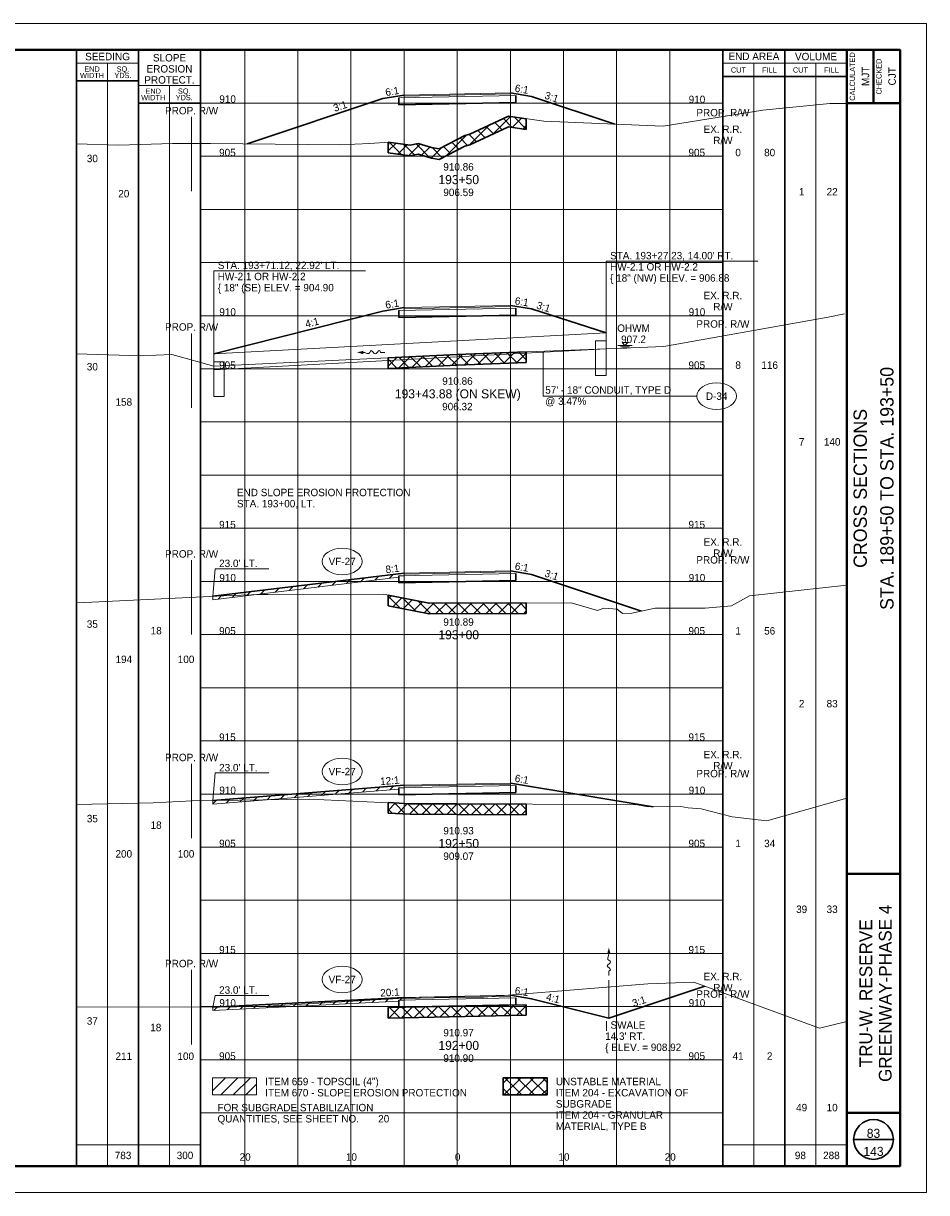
# Paper-space layout 'Layout1' of a CAD drawing. Header units: feet. Extents: x -1084 to 2301, y -843 to 1840.
# Tile 31 of 46: x 75 to 160, y 1032 to 1142. Entities that reach past the tile are written whole.
import ezdxf
from ezdxf.enums import TextEntityAlignment as Align

# ---------------------------------------------------------------- set-up
doc = ezdxf.new("R2010")
doc.units = ezdxf.units.FT
doc.header["$LTSCALE"] = 10
doc.header["$MEASUREMENT"] = 0
for name, pattern in [('cl5', [50, 1.25, -1.25, 45, -1.25, 1.25]), ('DGN Style 2', [42.257429, 25.354457, -16.902971]), ('DGN Style 3', [59.1604, 42.257429, -16.902971]), ('DGN Style 5', [29.5802, 12.677229, -16.902971]), ('esmtrrex', [4.75, 0.8, -0.325, -0.325, 0.8, -0.3, 0.8, -0.3, 0.8, -0.3]), ('rowpr', [5.45, 1, -0.225, -0.225, 4])]:
    doc.linetypes.add(name, pattern=pattern)
for name, color, linetype, lineweight in [('DR_P_Erosion_Control', 7, 'Continuous', 13), ('DR_P_Flow_Arrow', 151, 'Continuous', 13), ('DR_P_Headwall', 120, 'Continuous', 13), ('DR_P_Storm_Sewer', 151, 'Continuous', 13), ('DR_P_Text', 7, 'Continuous', 13), ('DR_X_Storm_Sewer', 151, 'DGN Style 5', 0), ('DR_X_Text', 7, 'Continuous', 0), ('GE_P_CL_5', 7, 'cl5', 13), ('PV_P_Text', 7, 'Continuous', 13), ('RW_P_Fee_RW', 193, 'rowpr', 40), ('RW_X_Esmt_RR', 6, 'esmtrrex', 30), ('SH_Border', 7, 'Continuous', 40), ('SH_Data', 7, 'Continuous', 0), ('SH_Major_Grid_Line', 254, 'Continuous', 13), ('SH_Text', 7, 'Continuous', 13), ('TX_P_5', 7, 'Continuous', 13), ('TX_X_5', 7, 'Continuous', 0), ('XS_P_Finished_Grade', 3, 'Continuous', 30), ('XS_P_Pavt_Surface', 251, 'Continuous', 13), ('XS_P_Subgrade', 4, 'Continuous', 30), ('XS_P_Undercut', 230, 'Continuous', 30), ('XS_X_Ground_Line', 3, 'DGN Style 2', 13)]:
    doc.layers.add(name, color=color, linetype=linetype, lineweight=lineweight)
doc.layers.add('SH_Cut_Line', color=7, linetype='DGN Style 3', lineweight=0, plot=False)
doc.layers.add('XS_P_Pavt_Layers', color=251, linetype='Continuous', lineweight=0, transparency=0.5)
doc.styles.add('Font 70-Title', font='font70.shx', dxfattribs={"height": 0.2})
doc.styles.add('Slanted-Normal LS 0.50', font='font31.shx', dxfattribs={"height": 0.14})
doc.styles.add('Slanted-Sub Title', font='font31.shx', dxfattribs={"height": 0.17})
doc.styles.add('Style-font30', font='font30.shx')
doc.styles.add('Style-font31', font='font31.shx')
doc.styles.add('Style-font70', font='font70.shx')

# ---------------------------------------------------------------- blocks, each defined once
blk = doc.blocks.new('GPKLBL_258')
at = {"layer": 'TX_P_5', "linetype": 'Continuous', "insert": (-0.51, 0.98), "char_height": 0.7, "attachment_point": 1, "rotation": 350.5377, "line_spacing_factor": 0.6, "style": 'Style-font31'}
blk.add_mtext('6:1', dxfattribs=at)
blk = doc.blocks.new('GPKLBL_259')
at = {"layer": 'TX_P_5', "linetype": 'Continuous', "insert": (-0.51, 0.98), "char_height": 0.7, "attachment_point": 1, "rotation": 350.5377, "line_spacing_factor": 0.6, "style": 'Style-font31'}
blk.add_mtext('4:1', dxfattribs=at)
blk = doc.blocks.new('DFL-P_51')
at = {"layer": 'DR_P_Flow_Arrow', "color": 151, "linetype": 'Continuous', "lineweight": 13}
blk.add_open_spline([(-0.08, 0), (-0.081, 0), (-0.082, 0), (-0.083, 0), (-0.094, 0), (-0.105, 0.005), (-0.116, 0.008), (-0.123, 0.01), (-0.131, 0.013), (-0.137, 0.015), (-0.152, 0.02), (-0.165, -0.02), (-0.179, -0.022), (-0.195, -0.023), (-0.212, 0.018), (-0.228, 0.02), (-0.245, 0.021), (-0.266, -0.028), (-0.284, -0.022), (-0.29, -0.02), (-0.287, 0.001), (-0.295, 0.001), (-0.313, 0), (-0.332, 0), (-0.35, 0)], degree=3, knots=[0, 0, 0, 0, 0.009646, 0.009646, 0.009646, 0.112481, 0.112481, 0.112481, 0.179673, 0.179673, 0.179673, 0.350625, 0.350625, 0.350625, 0.544565, 0.544565, 0.544565, 0.756426, 0.756426, 0.756426, 0.832712, 0.832712, 0.832712, 1, 1, 1, 1], dxfattribs=at)
at = {"layer": 'DR_P_Flow_Arrow', "color": 151, "linetype": 'Continuous', "lineweight": 0, "extrusion": (0, 0, -1)}
blk.add_solid([(0.08, 0.022), (0, 0), (0.08, -0.021)], dxfattribs=at)
blk = doc.blocks.new('GPKLBL_260')
at = {"layer": 'TX_P_5', "linetype": 'Continuous', "extrusion": (0, 0, -1), "insert": (-0.45, 0.97), "char_height": 0.7, "attachment_point": 3, "text_direction": (-0.986394, 0.164399, 0), "line_spacing_factor": 0.6, "style": 'Style-font31'}
blk.add_mtext('3:1', dxfattribs=at)
blk = doc.blocks.new('XS POINT_214')
at = {"layer": 'RW_P_Fee_RW', "linetype": 'Continuous', "lineweight": 13}
blk.add_line((0, 3.5), (0, -3.5), dxfattribs=at)
blk = doc.blocks.new('GPKLBL_261')
at = {"layer": 'TX_P_5', "linetype": 'Continuous', "extrusion": (0, 0, -1), "insert": (-0.46, 0.97), "char_height": 0.7, "attachment_point": 3, "text_direction": (-0.986394, 0.164399, 0), "line_spacing_factor": 0.6, "style": 'Style-font31'}
blk.add_mtext('20:1', dxfattribs=at)
blk = doc.blocks.new('XS POINT_215')
at = {"layer": 'RW_X_Esmt_RR', "linetype": 'DGN Style 3', "lineweight": 0}
blk.add_line((0, 3.5), (0, -3.5), dxfattribs=at)
blk = doc.blocks.new('GPKLBL_262')
at = {"layer": 'TX_P_5', "linetype": 'Continuous', "insert": (-0.51, 0.98), "char_height": 0.7, "attachment_point": 1, "rotation": 350.5377, "line_spacing_factor": 0.6, "style": 'Style-font31'}
blk.add_mtext('6:1', dxfattribs=at)
blk = doc.blocks.new('XS POINT_216')
at = {"layer": 'RW_P_Fee_RW', "linetype": 'Continuous', "lineweight": 13}
blk.add_line((0, 3.5), (0, -3.5), dxfattribs=at)
blk = doc.blocks.new('XS POINT_217')
at = {"layer": 'RW_P_Fee_RW', "linetype": 'Continuous', "lineweight": 13}
blk.add_line((0, 3.5), (0, -3.5), dxfattribs=at)
blk = doc.blocks.new('GPKLBL_263')
at = {"layer": 'TX_P_5', "linetype": 'Continuous', "extrusion": (0, 0, -1), "insert": (-0.46, 0.97), "char_height": 0.7, "attachment_point": 3, "text_direction": (-0.986394, 0.164399, 0), "line_spacing_factor": 0.6, "style": 'Style-font31'}
blk.add_mtext('12:1', dxfattribs=at)
blk = doc.blocks.new('XS POINT_218')
at = {"layer": 'RW_X_Esmt_RR', "linetype": 'DGN Style 3', "lineweight": 0}
blk.add_line((0, 3.5), (0, -3.5), dxfattribs=at)
blk = doc.blocks.new('GPKLBL_264')
at = {"layer": 'TX_P_5', "linetype": 'Continuous', "insert": (-0.51, 0.98), "char_height": 0.7, "attachment_point": 1, "rotation": 350.5377, "line_spacing_factor": 0.6, "style": 'Style-font31'}
blk.add_mtext('6:1', dxfattribs=at)
blk = doc.blocks.new('GPKLBL_265')
at = {"layer": 'TX_P_5', "linetype": 'Continuous', "insert": (-0.51, 0.98), "char_height": 0.7, "attachment_point": 1, "rotation": 350.5377, "line_spacing_factor": 0.6, "style": 'Style-font31'}
blk.add_mtext('3:1', dxfattribs=at)
blk = doc.blocks.new('XS POINT_219')
at = {"layer": 'RW_P_Fee_RW', "linetype": 'Continuous', "lineweight": 13}
blk.add_line((0, 3.5), (0, -3.5), dxfattribs=at)
blk = doc.blocks.new('XS POINT_220')
at = {"layer": 'RW_P_Fee_RW', "linetype": 'Continuous', "lineweight": 13}
blk.add_line((0, 3.5), (0, -3.5), dxfattribs=at)
blk = doc.blocks.new('GPKLBL_266')
at = {"layer": 'TX_P_5', "linetype": 'Continuous', "extrusion": (0, 0, -1), "insert": (-0.46, 0.97), "char_height": 0.7, "attachment_point": 3, "text_direction": (-0.986394, 0.164399, 0), "line_spacing_factor": 0.6, "style": 'Style-font31'}
blk.add_mtext('8:1', dxfattribs=at)
blk = doc.blocks.new('GPKLBL_267')
at = {"layer": 'TX_P_5', "linetype": 'Continuous', "insert": (-0.51, 0.98), "char_height": 0.7, "attachment_point": 1, "rotation": 350.5377, "line_spacing_factor": 0.6, "style": 'Style-font31'}
blk.add_mtext('6:1', dxfattribs=at)
blk = doc.blocks.new('GPKLBL_268')
at = {"layer": 'TX_P_5', "linetype": 'Continuous', "extrusion": (0, 0, -1), "insert": (-0.46, 0.97), "char_height": 0.7, "attachment_point": 3, "text_direction": (-0.986394, 0.164399, 0), "line_spacing_factor": 0.6, "style": 'Style-font31'}
blk.add_mtext('6:1', dxfattribs=at)
blk = doc.blocks.new('GPKLBL_269')
at = {"layer": 'TX_P_5', "linetype": 'Continuous', "insert": (-0.51, 0.98), "char_height": 0.7, "attachment_point": 1, "rotation": 350.5377, "line_spacing_factor": 0.6, "style": 'Style-font31'}
blk.add_mtext('3:1', dxfattribs=at)
blk = doc.blocks.new('GPKLBL_270')
at = {"layer": 'TX_P_5', "linetype": 'Continuous', "extrusion": (0, 0, -1), "insert": (-0.46, 0.97), "char_height": 0.7, "attachment_point": 3, "text_direction": (-0.986394, 0.164399, 0), "line_spacing_factor": 0.6, "style": 'Style-font31'}
blk.add_mtext('4:1', dxfattribs=at)
blk = doc.blocks.new('DFL-P_52')
at = {"layer": 'DR_P_Flow_Arrow', "color": 151, "linetype": 'Continuous', "lineweight": 13}
blk.add_open_spline([(-0.08, 0), (-0.081, 0), (-0.082, 0), (-0.083, 0), (-0.094, 0), (-0.105, 0.005), (-0.116, 0.008), (-0.123, 0.01), (-0.131, 0.013), (-0.137, 0.015), (-0.152, 0.02), (-0.165, -0.02), (-0.179, -0.022), (-0.195, -0.023), (-0.211, 0.018), (-0.228, 0.019), (-0.246, 0.021), (-0.266, -0.028), (-0.284, -0.022), (-0.29, -0.02), (-0.287, 0.001), (-0.295, 0.001), (-0.313, 0), (-0.332, 0), (-0.35, 0)], degree=3, knots=[0, 0, 0, 0, 0.009646, 0.009646, 0.009646, 0.112481, 0.112481, 0.112481, 0.179673, 0.179673, 0.179673, 0.350625, 0.350625, 0.350625, 0.544565, 0.544565, 0.544565, 0.756426, 0.756426, 0.756426, 0.832712, 0.832712, 0.832712, 1, 1, 1, 1], dxfattribs=at)
at = {"layer": 'DR_P_Flow_Arrow', "color": 151, "linetype": 'Continuous', "lineweight": 0, "extrusion": (0, 0, -1)}
blk.add_solid([(0.08, 0.021), (0, 0), (0.08, -0.021)], dxfattribs=at)
blk = doc.blocks.new('XS POINT_221')
at = {"layer": 'RW_P_Fee_RW', "linetype": 'Continuous', "lineweight": 13}
blk.add_line((0, 3.5), (0, -3.5), dxfattribs=at)
blk = doc.blocks.new('WSELEV_4')
at = {"layer": 'DR_X_Storm_Sewer', "linetype": 'Continuous'}
for p, q in [((-0.135, 0), (0.135, 0)), ((0, 0), (-0.053, 0.053)), ((-0.053, 0.053), (0.053, 0.053)), ((0, 0), (0.053, 0.053)), ((-0.085, -0.025), (0.085, -0.025)), ((-0.035, -0.05), (0.035, -0.05))]:
    blk.add_line(p, q, dxfattribs=at)
blk = doc.blocks.new('XS POINT_222')
at = {"layer": 'RW_X_Esmt_RR', "linetype": 'DGN Style 3', "lineweight": 0}
blk.add_line((0, 3.5), (0, -3.5), dxfattribs=at)
blk = doc.blocks.new('GPKLBL_271')
at = {"layer": 'TX_P_5', "linetype": 'Continuous', "insert": (-0.51, 0.98), "char_height": 0.7, "attachment_point": 1, "rotation": 350.5377, "line_spacing_factor": 0.6, "style": 'Style-font31'}
blk.add_mtext('6:1', dxfattribs=at)
blk = doc.blocks.new('GPKLBL_272')
at = {"layer": 'TX_P_5', "linetype": 'Continuous', "extrusion": (0, 0, -1), "insert": (-0.46, 0.97), "char_height": 0.7, "attachment_point": 3, "text_direction": (-0.986394, 0.164399, 0), "line_spacing_factor": 0.6, "style": 'Style-font31'}
blk.add_mtext('6:1', dxfattribs=at)
blk = doc.blocks.new('GPKLBL_273')
at = {"layer": 'TX_P_5', "linetype": 'Continuous', "insert": (-0.51, 0.98), "char_height": 0.7, "attachment_point": 1, "rotation": 350.5377, "line_spacing_factor": 0.6, "style": 'Style-font31'}
blk.add_mtext('3:1', dxfattribs=at)
blk = doc.blocks.new('GPKLBL_274')
at = {"layer": 'TX_P_5', "linetype": 'Continuous', "extrusion": (0, 0, -1), "insert": (-0.49, 0.97), "char_height": 0.7, "attachment_point": 3, "text_direction": (-0.986394, 0.164399, 0), "line_spacing_factor": 0.6, "style": 'Style-font31'}
blk.add_mtext('3:1', dxfattribs=at)
blk = doc.blocks.new('XS POINT_223')
at = {"layer": 'RW_P_Fee_RW', "linetype": 'Continuous', "lineweight": 13}
blk.add_line((0, 3.5), (0, -3.5), dxfattribs=at)
blk = doc.blocks.new('XS POINT_224')
at = {"layer": 'RW_P_Fee_RW', "linetype": 'Continuous', "lineweight": 13}
blk.add_line((0, 3.5), (0, -3.5), dxfattribs=at)

psp = doc.layouts.get("Layout1")

# ---------------------------------------------------------------- hatches: boundary and pattern name
at = {"layer": 'DR_P_Erosion_Control'}
h = psp.add_hatch(dxfattribs=at)
h.set_pattern_fill('HATCH', color=256, style=0, pattern_type=2)
h.set_pattern_definition([(45, (108.2284, 1090.2784), (-0.589255, 0.589255), [])])
h.paths.add_polyline_path([(110.33, 1090.53), (110.83, 1090.54), (110.83, 1090.69), (110.83, 1090.79), (92.83, 1088.6), (92.83, 1088.27), (110.33, 1090.4)])
h = psp.add_hatch(dxfattribs=at)
h.set_pattern_fill('HATCH', color=256, style=0, pattern_type=2)
h.set_pattern_definition([(45, (108.34586, 1070.4429), (-0.589255, 0.589255), [])])
h.paths.add_polyline_path([(110.33, 1070.57), (110.83, 1070.58), (110.83, 1070.73), (110.83, 1070.83), (92.83, 1069.38), (92.83, 1069.05), (110.33, 1070.46)])
h = psp.add_hatch(dxfattribs=at)
h.set_pattern_fill('HATCH', color=256, style=0, pattern_type=2)
h.set_pattern_definition([(45, (107.9699, 1050.526), (-0.589255, 0.589255), [])])
h.paths.add_polyline_path([(110.33, 1050.61), (110.83, 1050.62), (110.83, 1050.77), (110.83, 1050.87), (92.83, 1049.95), (92.83, 1049.62), (110.33, 1050.52)])
h = psp.add_hatch(dxfattribs=at)
h.set_pattern_fill('HATCH', color=256, style=0, pattern_type=2)
h.set_pattern_definition([(45, (101.42644, 1042.47), (-0.589255, 0.589255), [])])
h.paths.add_polyline_path([(92.79, 1041.69), (96.93, 1041.69), (96.93, 1043.31), (92.79, 1043.31)])
at = {"layer": 'XS_P_Undercut', "lineweight": 0}
h = psp.add_hatch(dxfattribs=at)
h.set_pattern_fill('CROSSHATCH', color=256, style=0, pattern_type=2)
h.set_pattern_definition([(45, (119.8148, 1132.7209), (-0.589255, 0.589255), []), (315, (119.8148, 1132.7209), (0.589255, 0.589255), [])])
h.paths.add_polyline_path([(120.65, 1133.76), (117, 1132.07), (116.53, 1131.95), (115.83, 1131.59), (114.13, 1130.71), (113.42, 1130.81), (112.14, 1131.19), (111.4, 1131.05), (110.54, 1131.14), (109.4, 1131.31), (109.33, 1130.32), (111.4, 1130.05), (112.14, 1130.19), (113.42, 1129.81), (114.13, 1129.71), (116.53, 1130.95), (117, 1131.07), (120.65, 1132.76), (122.33, 1132.53), (122.33, 1133.53), (120.92, 1133.72)])
h = psp.add_hatch(dxfattribs=at)
h.set_pattern_fill('CROSSHATCH', color=256, style=0, pattern_type=2)
h.set_pattern_definition([(45, (119.668, 1111.1633), (-0.589255, 0.589255), []), (315, (119.668, 1111.1633), (0.589255, 0.589255), [])])
h.paths.add_polyline_path([(122.33, 1110.59), (122.33, 1111.59), (115.83, 1111.34), (109.33, 1111.04), (109.33, 1110.04), (115.83, 1110.34)])
h = psp.add_hatch(dxfattribs=at)
h.set_pattern_fill('CROSSHATCH', color=256, style=0, pattern_type=2)
h.set_pattern_definition([(45, (117.7002, 1087.3102), (-0.589255, 0.589255), []), (315, (117.7002, 1087.3102), (0.589255, 0.589255), [])])
h.paths.add_polyline_path([(122.33, 1086.98), (122.33, 1087.98), (115.83, 1087.96), (113.18, 1087.94), (109.51, 1088.68), (109.33, 1088.71), (109.33, 1087.71), (113.18, 1086.94)])
h = psp.add_hatch(dxfattribs=at)
h.set_pattern_fill('CROSSHATCH', color=256, style=0, pattern_type=2)
h.set_pattern_definition([(45, (118.8162, 1068.5152), (-0.589255, 0.589255), []), (315, (118.8162, 1068.5152), (0.589255, 0.589255), [])])
h.paths.add_polyline_path([(115.83, 1069.07), (111.41, 1069.09), (109.33, 1069.19), (109.33, 1068.19), (111.41, 1068.09), (115.83, 1068.07), (122.33, 1068.04), (122.33, 1069.04)])
h = psp.add_hatch(dxfattribs=at)
h.set_pattern_fill('CROSSHATCH', color=256, style=0, pattern_type=2)
h.set_pattern_definition([(45, (119.34486, 1049.4564), (-0.589255, 0.589255), []), (315, (119.34486, 1049.4564), (0.589255, 0.589255), [])])
h.paths.add_polyline_path([(110.33, 1049.94), (109.33, 1049.92), (109.33, 1048.92), (122.33, 1049.18), (122.33, 1050.18), (121.33, 1050.16)])
h = psp.add_hatch(dxfattribs=at)
h.set_pattern_fill('CROSSHATCH', color=256, style=0, pattern_type=2)
h.set_pattern_definition([(45, (123.4294, 1037.8244), (-0.58926, 0.58926), []), (315, (123.4294, 1037.8244), (0.58926, 0.58926), [])])
h.paths.add_polyline_path([(120.14, 1041.69), (124.28, 1041.69), (124.28, 1043.31), (120.14, 1043.31)])

# ---------------------------------------------------------------- linework, layer by layer
at = {"layer": 'DR_P_Erosion_Control'}
for p, q in [((92.83, 1088.27), (110.33, 1090.4)), ((92.83, 1088.27), (92.83, 1088.6)), ((92.83, 1069.05), (110.33, 1070.46)), ((92.83, 1069.05), (92.83, 1069.38)), ((92.83, 1049.62), (110.33, 1050.52)), ((92.83, 1049.62), (92.83, 1049.95))]:
    psp.add_line(p, q, dxfattribs=at)
at = {"layer": 'DR_P_Erosion_Control', "flags": 128}
for points in [[(110.33, 1090.53), (110.83, 1090.54), (110.83, 1090.69), (110.83, 1090.79), (92.83, 1088.6), (92.83, 1088.27), (110.33, 1090.4), (110.33, 1090.53)], [(110.33, 1070.57), (110.83, 1070.58), (110.83, 1070.73), (110.83, 1070.83), (92.83, 1069.38), (92.83, 1069.05), (110.33, 1070.46), (110.33, 1070.57)], [(110.33, 1050.61), (110.83, 1050.62), (110.83, 1050.77), (110.83, 1050.87), (92.83, 1049.95), (92.83, 1049.62), (110.33, 1050.52), (110.33, 1050.61)], [(92.79, 1043.31), (96.93, 1043.31), (96.93, 1041.69), (92.79, 1041.69), (92.79, 1043.31)], [(92.79, 1041.69), (96.93, 1041.69), (96.93, 1043.31), (92.79, 1043.31), (92.79, 1041.69)]]:
    psp.add_lwpolyline(points, close=True, dxfattribs=at)
at = {"layer": 'DR_P_Headwall'}
for p, q in [((128.83, 1112.63), (129.83, 1112.63)), ((128.83, 1109.38), (128.83, 1112.63)), ((129.83, 1112.63), (129.83, 1109.38)), ((92.91, 1110.65), (93.91, 1110.65)), ((92.91, 1107.4), (92.91, 1110.65)), ((93.91, 1110.65), (93.91, 1107.4)), ((129.83, 1109.38), (128.83, 1109.38)), ((93.91, 1107.4), (92.91, 1107.4))]:
    psp.add_line(p, q, dxfattribs=at)
at = {"layer": 'DR_P_Storm_Sewer'}
for p, q in [((92.91, 1111.4), (129.83, 1113.38)), ((129.83, 1113.38), (129.83, 1111.88)), ((92.91, 1109.9), (129.83, 1111.88)), ((92.91, 1111.76), (92.91, 1110.26))]:
    psp.add_line(p, q, dxfattribs=at)
at = {"layer": 'DR_P_Text'}
for p, q in [((129.83, 1120.14), (144.11, 1120.14)), ((129.83, 1111.88), (129.83, 1120.14)), ((92.91, 1119.23), (107.19, 1119.23)), ((92.91, 1109.9), (92.91, 1119.23)), ((123.92, 1107.43), (123.92, 1111.56)), ((123.92, 1107.43), (138.36, 1107.43)), ((92.83, 1088.6), (93.04, 1091.19)), ((93.04, 1091.19), (98.09, 1091.19)), ((92.83, 1069.38), (93.04, 1071.98)), ((93.04, 1071.98), (98.09, 1071.98)), ((92.83, 1049.95), (93.04, 1051.05)), ((93.04, 1051.05), (98.09, 1051.05))]:
    psp.add_line(p, q, dxfattribs=at)
at = {"layer": 'DR_P_Text', "color": 7, "linetype": 'Continuous', "lineweight": 13}
for centre, major_axis in [((140.24, 1107.43), (1.87, 0)), ((105, 1091.88), (1.88, 0)), ((105, 1072.11), (1.88, 0)), ((105, 1052.55), (1.88, 0))]:
    psp.add_ellipse(centre, major_axis=major_axis, ratio=0.666667, dxfattribs=at)
at = {"layer": 'GE_P_CL_5'}
psp.add_line((130.1, 1052.5), (130.1, 1048.9), dxfattribs=at)
at = {"layer": 'RW_P_Fee_RW', "linetype": 'Continuous', "lineweight": 13}
for p, q in [((140.83, 1113.63), (140.83, 1109.22)), ((140.83, 1050.59), (140.83, 1044.44))]:
    psp.add_line(p, q, dxfattribs=at)
at = {"layer": 'RW_X_Esmt_RR', "linetype": 'DGN Style 3', "lineweight": 0}
for p, q in [((140.83, 1115.42), (140.83, 1109.43)), ((140.83, 1051.36), (140.83, 1044.44))]:
    psp.add_line(p, q, dxfattribs=at)
at = {"layer": 'SH_Border', "color": 7, "linetype": 'Continuous', "lineweight": 40}
for p, q in [((152.5, 1035), (152.5, 1140)), ((155, 1140), (155, 1135)), ((152.5, 1135), (157.5, 1135)), ((152.5, 1062.5), (157.5, 1062.5)), ((152.5, 1040), (157.5, 1040))]:
    psp.add_line(p, q, dxfattribs=at)
at = {"layer": 'SH_Border', "color": 7, "linetype": 'Continuous', "lineweight": 40, "flags": 128}
psp.add_lwpolyline([(0, 1140), (157.5, 1140), (157.5, 1035), (0, 1035), (0, 1140)], close=True, dxfattribs=at)
at = {"layer": 'SH_Cut_Line', "color": 7, "linetype": 'DGN Style 3', "lineweight": 0, "flags": 128}
psp.add_lwpolyline([(-10, 1032.5), (160, 1032.5), (160, 1142.5), (-10, 1142.5), (-10, 1032.5)], close=True, dxfattribs=at)
at = {"layer": 'SH_Data', "color": 7, "linetype": 'Continuous', "lineweight": 30}
for p, q in [((80, 1035), (80, 1140)), ((85.83, 1035), (85.83, 1140)), ((85.83, 1035), (85.83, 1140)), ((91.66, 1035), (91.66, 1140)), ((140.83, 1035), (140.83, 1140)), ((146.67, 1035), (146.67, 1140)), ((140.83, 1137.5), (152.5, 1137.5)), ((85.83, 1137.08), (80, 1137.08)), ((91.66, 1135), (85.83, 1135)), ((153.12, 1037.5), (156.88, 1037.5))]:
    psp.add_line(p, q, dxfattribs=at)
at = {"layer": 'SH_Data', "color": 7, "linetype": 'Continuous', "lineweight": 0}
for p, q in [((85.83, 1138.75), (80, 1138.75)), ((140.83, 1138.75), (152.5, 1138.75)), ((91.66, 1136.67), (85.83, 1136.67))]:
    psp.add_line(p, q, dxfattribs=at)
at = {"layer": 'SH_Data', "color": 7, "linetype": 'Continuous', "lineweight": 13}
for p, q in [((82.92, 1035), (82.92, 1138.75)), ((143.75, 1035), (143.75, 1138.75)), ((149.58, 1035), (149.58, 1138.75)), ((88.75, 1035), (88.75, 1136.67)), ((80, 1037), (91.66, 1037)), ((140.83, 1037), (152.5, 1037))]:
    psp.add_line(p, q, dxfattribs=at)
at = {"layer": 'SH_Data', "color": 7, "linetype": 'Continuous', "lineweight": 30}
psp.add_circle((155, 1037.5), 1.87, dxfattribs=at)
at = {"layer": 'SH_Major_Grid_Line', "color": 254, "linetype": 'Continuous', "lineweight": 13}
for p, q in [((95.83, 1035), (95.83, 1140)), ((100.83, 1035), (100.83, 1140)), ((105.83, 1035), (105.83, 1140)), ((110.83, 1035), (110.83, 1140)), ((115.83, 1035), (115.83, 1140)), ((120.83, 1035), (120.83, 1140)), ((125.83, 1035), (125.83, 1140)), ((130.83, 1035), (130.83, 1140)), ((135.83, 1035), (135.83, 1140)), ((85.83, 1135), (140.83, 1135)), ((91.66, 1130), (140.83, 1130)), ((91.66, 1125), (140.83, 1125)), ((91.66, 1120), (140.83, 1120)), ((91.66, 1115), (140.83, 1115)), ((91.66, 1110), (140.83, 1110)), ((91.66, 1105), (140.83, 1105)), ((91.66, 1100), (140.83, 1100)), ((91.66, 1095), (140.83, 1095)), ((91.66, 1090), (140.83, 1090)), ((91.66, 1085), (140.83, 1085)), ((91.66, 1080), (140.83, 1080)), ((91.66, 1075), (140.83, 1075)), ((91.66, 1070), (140.83, 1070)), ((91.66, 1065), (140.83, 1065)), ((91.66, 1060), (140.83, 1060)), ((91.66, 1055), (140.83, 1055)), ((91.66, 1050), (140.83, 1050)), ((91.66, 1045), (140.83, 1045)), ((91.66, 1040), (140.83, 1040))]:
    psp.add_line(p, q, dxfattribs=at)
at = {"layer": 'XS_P_Finished_Grade'}
for p, q in [((108.83, 1135.43), (96.07, 1131.17)), ((108.83, 1135.43), (110.83, 1135.76)), ((122.83, 1135.63), (120.83, 1135.96)), ((130.67, 1133.02), (122.83, 1135.63)), ((92.91, 1111.4), (108.83, 1115.43)), ((108.83, 1115.43), (110.83, 1115.76)), ((122.83, 1115.63), (120.83, 1115.96)), ((129.83, 1113.38), (122.83, 1115.63)), ((92.83, 1088.6), (110.83, 1090.79)), ((122.83, 1090.66), (120.83, 1090.99)), ((133.17, 1087.21), (122.83, 1090.66)), ((92.83, 1069.38), (110.83, 1070.83)), ((134.27, 1068.79), (120.83, 1071.03)), ((139.12, 1051.92), (130.1, 1048.92)), ((92.83, 1049.95), (110.83, 1050.87)), ((122.83, 1050.74), (120.83, 1051.07)), ((130.1, 1048.92), (122.83, 1050.74))]:
    psp.add_line(p, q, dxfattribs=at)
at = {"layer": 'XS_P_Pavt_Layers', "color": 2, "lineweight": 13}
for p, q in [((110.33, 1135.5), (121.33, 1135.72)), ((110.83, 1135.66), (120.83, 1135.86)), ((110.33, 1115.5), (121.33, 1115.72)), ((110.83, 1115.66), (120.83, 1115.86)), ((110.33, 1090.53), (121.33, 1090.75)), ((110.83, 1090.69), (120.83, 1090.89)), ((110.33, 1070.57), (121.33, 1070.79)), ((110.83, 1070.73), (120.83, 1070.93)), ((110.33, 1050.61), (121.33, 1050.83)), ((110.83, 1050.77), (120.83, 1050.97))]:
    psp.add_line(p, q, dxfattribs=at)
at = {"layer": 'XS_P_Pavt_Surface', "color": 193}
for p, q in [((110.83, 1135.76), (120.83, 1135.96)), ((110.83, 1135.76), (110.83, 1135.51)), ((120.83, 1135.96), (120.83, 1135.71)), ((110.83, 1115.76), (120.83, 1115.96)), ((110.83, 1115.76), (110.83, 1115.51)), ((120.83, 1115.96), (120.83, 1115.71)), ((110.83, 1090.79), (120.83, 1090.99)), ((110.83, 1090.79), (110.83, 1090.54)), ((120.83, 1090.99), (120.83, 1090.74)), ((110.83, 1070.83), (120.83, 1071.03)), ((110.83, 1070.83), (110.83, 1070.58)), ((120.83, 1071.03), (120.83, 1070.78)), ((110.83, 1050.87), (120.83, 1051.07)), ((110.83, 1050.87), (110.83, 1050.62)), ((120.83, 1051.07), (120.83, 1050.82))]:
    psp.add_line(p, q, dxfattribs=at)
at = {"layer": 'XS_P_Subgrade'}
for p, q in [((110.33, 1135.5), (110.33, 1134.83)), ((121.33, 1135.72), (121.33, 1135.05)), ((110.33, 1134.83), (121.33, 1135.05)), ((110.33, 1115.5), (110.33, 1114.83)), ((121.33, 1115.72), (121.33, 1115.05)), ((110.33, 1114.83), (121.33, 1115.05)), ((110.33, 1090.53), (110.33, 1089.87)), ((121.33, 1090.75), (121.33, 1090.09)), ((110.33, 1089.87), (121.33, 1090.09)), ((110.33, 1070.57), (110.33, 1069.91)), ((121.33, 1070.79), (121.33, 1070.13)), ((110.33, 1069.91), (121.33, 1070.13)), ((110.33, 1050.61), (110.33, 1049.94)), ((121.33, 1050.83), (121.33, 1050.16)), ((110.33, 1049.94), (121.33, 1050.16))]:
    psp.add_line(p, q, dxfattribs=at)
at = {"layer": 'XS_P_Undercut'}
for p, q in [((122.33, 1133.53), (122.33, 1132.53)), ((109.33, 1131.32), (109.33, 1130.32)), ((109.33, 1111.04), (109.33, 1110.04)), ((122.33, 1111.59), (122.33, 1110.59)), ((109.33, 1088.71), (109.33, 1087.71)), ((122.33, 1087.98), (122.33, 1086.98)), ((109.33, 1069.19), (109.33, 1068.19)), ((122.33, 1069.04), (122.33, 1068.04)), ((109.33, 1049.92), (122.33, 1050.18)), ((109.33, 1049.92), (109.33, 1048.92)), ((122.33, 1050.18), (122.33, 1049.18)), ((109.33, 1048.92), (122.33, 1049.18))]:
    psp.add_line(p, q, dxfattribs=at)
at = {"layer": 'XS_P_Undercut', "flags": 128}
for points in [[(109.33, 1131.32), (111.4, 1131.05), (112.14, 1131.19), (113.42, 1130.81), (114.13, 1130.71), (116.53, 1131.95), (117, 1132.07), (120.65, 1133.76), (122.33, 1133.53)], [(109.33, 1130.32), (111.4, 1130.05), (112.14, 1130.19), (113.42, 1129.81), (114.13, 1129.71), (116.53, 1130.95), (117, 1131.07), (120.65, 1132.76), (122.33, 1132.53)], [(109.33, 1111.04), (115.83, 1111.34), (122.33, 1111.59)], [(109.33, 1110.04), (115.83, 1110.34), (122.33, 1110.59)], [(109.33, 1088.71), (113.18, 1087.94), (122.33, 1087.98)], [(109.33, 1087.71), (113.18, 1086.94), (122.33, 1086.98)], [(109.33, 1069.19), (111.41, 1069.09), (115.83, 1069.07), (122.33, 1069.04)], [(109.33, 1068.19), (111.41, 1068.09), (115.83, 1068.07), (122.33, 1068.04)]]:
    psp.add_lwpolyline(points, dxfattribs=at)
at = {"layer": 'XS_P_Undercut', "lineweight": 0, "flags": 128}
for points in [[(120.65, 1133.76), (117, 1132.07), (116.53, 1131.95), (115.83, 1131.59), (114.13, 1130.71), (113.42, 1130.81), (112.14, 1131.19), (111.4, 1131.05), (110.54, 1131.14), (109.4, 1131.31), (109.33, 1130.32), (111.4, 1130.05), (112.14, 1130.19), (113.42, 1129.81), (114.13, 1129.71), (116.53, 1130.95), (117, 1131.07), (120.65, 1132.76), (122.33, 1132.53), (122.33, 1133.53), (120.92, 1133.72), (120.65, 1133.76)], [(122.33, 1110.59), (122.33, 1111.59), (115.83, 1111.34), (109.33, 1111.04), (109.33, 1110.04), (115.83, 1110.34), (122.33, 1110.59)], [(122.33, 1086.98), (122.33, 1087.98), (115.83, 1087.96), (113.18, 1087.94), (109.51, 1088.68), (109.51, 1088.68), (109.33, 1088.71), (109.33, 1088.71), (109.33, 1087.71), (113.18, 1086.94), (122.33, 1086.98)], [(115.83, 1069.07), (111.41, 1069.09), (109.33, 1069.19), (109.33, 1068.19), (111.41, 1068.09), (115.83, 1068.07), (122.33, 1068.04), (122.33, 1069.04), (115.83, 1069.07)], [(110.33, 1049.94), (109.33, 1049.92), (109.33, 1048.92), (122.33, 1049.18), (122.33, 1050.18), (121.33, 1050.16), (110.33, 1049.94)], [(120.14, 1041.69), (124.28, 1041.69), (124.28, 1043.31), (120.14, 1043.31), (120.14, 1041.69)]]:
    psp.add_lwpolyline(points, close=True, dxfattribs=at)
at = {"layer": 'XS_P_Undercut', "flags": 128}
psp.add_lwpolyline([(120.14, 1043.31), (124.28, 1043.31), (124.28, 1041.69), (120.14, 1041.69), (120.14, 1043.31)], close=True, dxfattribs=at)
at = {"layer": 'XS_X_Ground_Line', "flags": 128}
for points in [[(80, 1131.17), (83.97, 1131.04), (89.03, 1131.19), (92.61, 1131.21), (104.78, 1131.08), (107.6, 1131.19), (109.4, 1131.31), (110.54, 1131.14), (111.4, 1131.05), (112.14, 1131.19), (113.42, 1130.81), (114.13, 1130.71), (115.83, 1131.59), (116.53, 1131.95), (117, 1132.07), (120.65, 1133.76), (120.93, 1133.75), (123.99, 1133.3), (135.21, 1132.82), (144.6, 1134.32), (150.88, 1134.95), (152.5, 1134.95)], [(135.27, 1112.1), (150.72, 1114.86), (152.27, 1115.17)], [(80, 1111.41), (86.03, 1111.22), (88.97, 1111.34), (89.32, 1111.27), (92.91, 1110.26)], [(92.91, 1110.26), (115.83, 1111.34), (129.83, 1111.88), (135.27, 1112.1)], [(80, 1088), (80.78, 1088.02), (94.51, 1088.68), (97.44, 1088.76), (97.99, 1088.77), (108.88, 1088.8), (109.51, 1088.68), (113.18, 1087.94), (115.83, 1087.96), (126.55, 1088), (129.02, 1087.27), (129.62, 1087.48), (130.87, 1087.4), (131.39, 1086.99), (132.25, 1087.02), (134.45, 1087.48), (139.17, 1087.49), (141.64, 1087.69), (143.32, 1088.65), (152.5, 1089.64)], [(80, 1069), (87.2, 1069.18), (90.87, 1069.35), (101.95, 1069.52), (111.41, 1069.09), (115.83, 1069.07), (130.03, 1069), (132.8, 1068.99), (133.8, 1068.79), (136.86, 1068.81), (137.56, 1068.69), (138.78, 1068.61), (141.7, 1067.84), (144.95, 1067.47), (152.5, 1069.62)], [(80, 1049.97), (92.76, 1049.95), (97.45, 1050.02), (112.98, 1050.93), (115.83, 1050.9), (118.33, 1050.88), (133.78, 1052.14), (138.09, 1052.3), (149.91, 1047.98), (152.5, 1048.61)]]:
    psp.add_lwpolyline(points, dxfattribs=at)

# ---------------------------------------------------------------- block references
at = {"layer": 'DR_P_Flow_Arrow', "color": 151, "linetype": 'Continuous', "lineweight": 0}
for name, p, xscale, yscale, zscale, rotation in [('DFL-P_52', (106.4, 1111.54), 7.500000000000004, 7.500000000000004, 7.500000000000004, 180.2724026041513), ('DFL-P_51', (130.1, 1055.55), 7.5, 7.5, 7.5, 89.99999999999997)]:
    psp.add_blockref(name, p, dxfattribs=dict(at, xscale=xscale, yscale=yscale, zscale=zscale, rotation=rotation))
at = {"layer": 'DR_X_Storm_Sewer', "linetype": 'Continuous', "xscale": 5, "yscale": 5, "zscale": 5}
psp.add_blockref('WSELEV_4', (131.61, 1112.2), dxfattribs=at)
at = {"layer": 'RW_P_Fee_RW', "linetype": 'Continuous', "lineweight": 13}
for name, p in [('XS POINT_223', (90.83, 1130.2)), ('XS POINT_224', (140.83, 1130.01)), ('XS POINT_221', (90.83, 1109.84)), ('XS POINT_219', (90.83, 1088.5)), ('XS POINT_220', (140.83, 1087.93)), ('XS POINT_216', (90.83, 1069.35)), ('XS POINT_217', (140.83, 1067.83)), ('XS POINT_214', (90.83, 1049.95))]:
    psp.add_blockref(name, p, dxfattribs=at)
at = {"layer": 'RW_X_Esmt_RR', "linetype": 'DGN Style 3', "lineweight": 0}
for name, p in [('XS POINT_222', (140.83, 1130.73)), ('XS POINT_218', (140.83, 1088.73)), ('XS POINT_215', (140.83, 1068.73))]:
    psp.add_blockref(name, p, dxfattribs=at)
at = {"layer": 'TX_P_5', "linetype": 'Continuous', "extrusion": (0, 0, -1)}
for name, p in [('GPKLBL_272', (-109.83, 1135.59)), ('GPKLBL_268', (-109.83, 1115.59))]:
    psp.add_blockref(name, p, dxfattribs=at)
at = {"layer": 'TX_P_5', "linetype": 'Continuous'}
for name, p in [('GPKLBL_271', (121.83, 1135.79)), ('GPKLBL_267', (121.83, 1115.79)), ('GPKLBL_264', (121.83, 1090.83)), ('GPKLBL_262', (121.83, 1070.87)), ('GPKLBL_258', (121.83, 1050.9))]:
    psp.add_blockref(name, p, dxfattribs=at)
at = {"layer": 'TX_P_5', "linetype": 'Continuous', "extrusion": (0, 0, -1)}
for name, p, rotation in [('GPKLBL_274', (-104.98, 1134.21), 351.0273524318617), ('GPKLBL_270', (-102.33, 1113.85), 355.2681237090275), ('GPKLBL_266', (-109.83, 1090.67), 2.50688475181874), ('GPKLBL_263', (-109.82, 1070.75), 4.851937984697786), ('GPKLBL_261', (-109.82, 1050.82), 6.542484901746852), ('GPKLBL_260', (-133.15, 1050), 351.0273733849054)]:
    psp.add_blockref(name, p, dxfattribs=dict(at, rotation=rotation))
at = {"layer": 'TX_P_5', "linetype": 'Continuous'}
for name, p, rotation in [('GPKLBL_273', (124.56, 1135.06), 351.0273524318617), ('GPKLBL_269', (123.8, 1115.32), 351.6681839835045), ('GPKLBL_265', (124.56, 1090.1), 351.0273524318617), ('GPKLBL_259', (124.73, 1050.27), 355.4260787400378)]:
    psp.add_blockref(name, p, dxfattribs=dict(at, rotation=rotation))

# ---------------------------------------------------------------- texts
at = {"layer": 'DR_P_Text', "lineweight": 13, "style": 'Slanted-Normal LS 0.50'}
psp.add_text('D-34', height=0.7, dxfattribs=at).set_placement((140.24, 1107.43), align=Align.MIDDLE_CENTER)
at = {"layer": 'DR_P_Text', "color": 7, "lineweight": 13, "style": 'Style-font31'}
for p in [(105, 1091.88), (105, 1072.11), (105, 1052.55)]:
    psp.add_text('VF-27', height=0.7, dxfattribs=at).set_placement(p, align=Align.MIDDLE_CENTER)
at = {"layer": 'DR_P_Text', "char_height": 0.7, "attachment_point": 1, "line_spacing_factor": 0.9}
for s, insert, style in [('STA. 193+27.23, 14.00\' RT.\\PHW-2.1 OR HW-2.2\\P\\{ 18" (NW) ELEV. = 906.88', (130.21, 1121), 'Slanted-Normal LS 0.50'), ('STA. 193+71.12, 22.92\' LT.\\PHW-2.1 OR HW-2.2\\P\\{ 18" (SE) ELEV. = 904.90', (93.29, 1120.09), 'Slanted-Normal LS 0.50'), ('57\' - 18" CONDUIT, TYPE D\\P@ 3.47%', (124.11, 1108.36), 'Slanted-Normal LS 0.50'), ("23.0' LT.", (93.42, 1092.05), 'Slanted-Normal LS 0.50'), ("23.0' LT.", (93.42, 1072.83), 'Slanted-Normal LS 0.50'), ("23.0' LT.", (93.42, 1051.91), 'Slanted-Normal LS 0.50'), ('ITEM 659 - TOPSOIL (4")\\PITEM 670 - SLOPE EROSION PROTECTION', (97.76, 1043.3), 'Slanted-Sub Title'), ('UNSTABLE MATERIAL\\PITEM 204 - EXCAVATION OF\\PSUBGRADE\\PITEM 204 - GRANULAR\\PMATERIAL, TYPE B', (125.11, 1043.3), 'Slanted-Sub Title'), ('FOR SUBGRADE STABILIZATION\\PQUANTITIES, SEE SHEET NO.', (93.27, 1040.85), 'Slanted-Sub Title'), ('20\\P', (108.39, 1039.8), 'Style-font31')]:
    psp.add_mtext(s, dxfattribs=dict(at, insert=insert, style=style))
at = {"layer": 'DR_X_Text', "insert": (132.42, 1112.42), "char_height": 0.7, "attachment_point": 8, "line_spacing_factor": 0.9, "style": 'Slanted-Normal LS 0.50'}
psp.add_mtext('OHWM\\P907.2', dxfattribs=at)
at = {"layer": 'PV_P_Text', "style": 'Slanted-Normal LS 0.50'}
for s, p in [('910.86', (115.95, 1128.65)), ('910.86', (115.85, 1108.5)), ('910.89', (115.95, 1085.83)), ('910.93', (115.95, 1066.2)), ('910.97', (115.95, 1047.2))]:
    psp.add_text(s, height=0.7, dxfattribs=at).set_placement(p, align=Align.CENTER)
at = {"layer": 'RW_P_Fee_RW', "linetype": 'Continuous', "lineweight": 13, "char_height": 0.7, "attachment_point": 2, "line_spacing_factor": 0.9, "style": 'Style-font31'}
for insert in [(90.83, 1134.64), (140.83, 1134.45), (90.83, 1114.29), (140.83, 1114.57), (90.83, 1092.94), (140.83, 1092.38), (90.83, 1073.79), (140.83, 1072.27), (90.83, 1054.4), (140.83, 1051.53)]:
    psp.add_mtext('PROP. R/W', dxfattribs=dict(at, insert=insert))
at = {"layer": 'RW_X_Esmt_RR', "linetype": 'Continuous', "lineweight": 0, "char_height": 0.7, "attachment_point": 8, "line_spacing_factor": 0.9, "style": 'Style-font31'}
for insert in [(140.83, 1131.13), (140.83, 1115.49), (140.83, 1092.3), (140.83, 1072.3), (140.83, 1051.42)]:
    psp.add_mtext('EX. R.R.\\PR/W', dxfattribs=dict(at, insert=insert))
at = {"layer": 'SH_Data', "color": 7, "linetype": 'Continuous', "lineweight": 13, "style": 'Style-font30'}
for s, p in [('SEEDING', (82.92, 1139.38)), ('END AREA', (143.75, 1139.4)), ('VOLUME', (149.59, 1139.38))]:
    psp.add_text(s, height=0.7, dxfattribs=at).set_placement(p, align=Align.MIDDLE_CENTER)
at = {"layer": 'SH_Data', "color": 7, "linetype": 'Continuous', "lineweight": 0, "style": 'Style-font30'}
for s, p in [('CALCULATED', (152.76, 1137.5)), ('CHECKED', (155.26, 1137.5))]:
    psp.add_text(s, height=0.5, rotation=90, dxfattribs=at).set_placement(p, align=Align.TOP_CENTER)
for s, p in [('CUT', (142.29, 1138.12)), ('FILL', (145.21, 1138.12)), ('CUT', (148.13, 1138.12)), ('FILL', (151.04, 1138.12))]:
    psp.add_text(s, height=0.5, dxfattribs=at).set_placement(p, align=Align.MIDDLE_CENTER)
at = {"layer": 'SH_Data', "color": 7, "linetype": 'Continuous', "lineweight": 13, "style": 'Style-font30'}
for s, p in [('MJT', (154.6, 1137.52)), ('CJT', (157.1, 1137.52))]:
    psp.add_text(s, height=0.7, rotation=90, dxfattribs=at).set_placement(p, align=Align.CENTER)
at = {"layer": 'SH_Data', "style": 'Font 70-Title'}
psp.add_text('STA. 189+50 TO STA. 193+50', height=1.25, rotation=90, dxfattribs=at).set_placement((156.26, 1098.75), align=Align.MIDDLE_CENTER)
at = {"layer": 'SH_Data', "color": 7, "linetype": 'Continuous', "lineweight": 0, "style": 'Style-font70'}
psp.add_text('CROSS SECTIONS', height=1.25, rotation=90, dxfattribs=at).set_placement((153.75, 1098.75), align=Align.MIDDLE_CENTER)
at = {"layer": 'SH_Data', "color": 7, "linetype": 'Continuous', "lineweight": 13, "insert": (88.75, 1138.22), "char_height": 0.7, "attachment_point": 5, "line_spacing_factor": 0.892896, "style": 'Style-font30'}
psp.add_mtext('SLOPE\\PEROSION\\PPROTECT.', dxfattribs=at)
at = {"layer": 'SH_Data', "color": 7, "linetype": 'Continuous', "lineweight": 0, "char_height": 0.7, "attachment_point": 5, "line_spacing_factor": 0.728571, "style": 'Style-font30'}
for s, insert in [('\\H0.714286x;END\\PWIDTH', (81.46, 1137.9)), ('\\H0.714286x;SQ.\\PYDS.', (84.37, 1137.9)), ('\\H0.714286x;END\\PWIDTH', (87.22, 1135.82)), ('\\H0.714286x;SQ.\\PYDS.', (90.14, 1135.82))]:
    psp.add_mtext(s, dxfattribs=dict(at, insert=insert))
at = {"layer": 'SH_Data', "lineweight": 13, "insert": (155, 1035.94), "char_height": 0.85, "attachment_point": 8, "line_spacing_factor": 0.6, "style": 'Style-font30'}
psp.add_mtext('143\\P', dxfattribs=at)
at = {"layer": 'SH_Text', "style": 'Style-font31'}
for s, p in [('910', (94.22, 1135.03)), ('910', (138.39, 1135)), ('30', (81.49, 1129.44)), ('905', (94.2, 1130)), ('905', (138.37, 1130)), ('0', (142.26, 1130)), ('80', (145.23, 1130)), ('20', (84.45, 1126.13)), ('1', (148.24, 1126.31)), ('22', (151.11, 1126.31)), ('910', (94.22, 1115)), ('910', (138.39, 1115)), ('30', (81.49, 1109.85)), ('905', (94.2, 1110)), ('905', (138.37, 1110)), ('8', (142.26, 1110)), ('116', (145.23, 1110)), ('158', (84.45, 1106.53)), ('7', (148.24, 1102.78)), ('140', (151.11, 1102.78)), ('915', (94.2, 1095)), ('915', (138.37, 1095)), ('910', (94.22, 1090)), ('910', (138.39, 1090)), ('35', (81.49, 1085.64)), ('18', (87.5, 1085.02)), ('905', (94.2, 1085)), ('905', (138.37, 1085)), ('1', (142.26, 1085)), ('56', (145.23, 1085)), ('194', (84.45, 1082.32)), ('100', (90.31, 1082.32)), ('2', (148.24, 1078.15)), ('83', (151.11, 1078.15)), ('915', (94.2, 1075)), ('915', (138.37, 1075)), ('910', (94.22, 1070)), ('910', (138.39, 1070)), ('35', (81.49, 1067.34)), ('18', (87.49, 1066.72)), ('905', (94.2, 1065)), ('905', (138.37, 1065)), ('1', (142.26, 1065)), ('34', (145.23, 1065)), ('200', (84.45, 1064.02)), ('100', (90.31, 1064.02)), ('39', (148.24, 1058.81)), ('33', (151.11, 1058.81)), ('915', (94.2, 1055)), ('915', (138.37, 1055)), ('910', (94.22, 1050)), ('910', (138.39, 1050)), ('37', (81.49, 1048.3)), ('18', (87.46, 1047.68)), ('211', (84.45, 1044.98)), ('100', (90.28, 1044.98)), ('905', (94.2, 1045)), ('905', (138.37, 1045)), ('41', (142.26, 1045)), ('2', (145.23, 1045)), ('49', (148.24, 1040.15)), ('10', (151.11, 1040.15)), ('20', (95.87, 1035.5)), ('10', (105.87, 1035.5)), ('0', (115.87, 1035.5)), ('0', (115.87, 1035.5)), ('10', (125.87, 1035.5)), ('20', (135.87, 1035.5))]:
    psp.add_text(s, height=0.7, dxfattribs=at).set_placement(p, align=Align.CENTER)
for s, p in [('783', (84.38, 1036)), ('300', (90.21, 1036)), ('98', (148.12, 1036)), ('288', (151.04, 1036))]:
    psp.add_text(s, height=0.7, dxfattribs=at).set_placement(p, align=Align.MIDDLE_CENTER)
at = {"layer": 'SH_Text', "insert": (95.1, 1098.72), "char_height": 0.7, "attachment_point": 1, "line_spacing_factor": 0.9, "style": 'Slanted-Sub Title'}
psp.add_mtext('END SLOPE EROSION PROTECTION\\PSTA. 193+00, LT.', dxfattribs=at)
at = {"layer": 'SH_Text', "insert": (155.2, 1051.25), "char_height": 1.2, "attachment_point": 5, "rotation": 90, "line_spacing_factor": 0.9125, "style": 'Slanted-Normal LS 0.50'}
psp.add_mtext('\\Ffont70;TRU-W. RESERVE\\PGREENWAY-PHASE 4', dxfattribs=at)
at = {"layer": 'TX_P_5', "style": 'Slanted-Sub Title'}
for s, p in [('193+50', (115.97, 1127.8)), ('193+43.88 (ON SKEW)', (115.88, 1107.65)), ('193+00', (115.97, 1084.98)), ('192+50', (115.97, 1065.35)), ('192+00', (115.97, 1046.35))]:
    psp.add_text(s, height=0.85, dxfattribs=at).set_placement(p, align=Align.MIDDLE_CENTER)
at = {"layer": 'TX_P_5', "line_spacing_factor": 0.9}
for s, insert, char_height, attachment_point, style in [("| SWALE\\P14.3' RT.\\P\\{ ELEV. = 908.92", (129.75, 1048.62), 0.7, 1, 'Slanted-Normal LS 0.50'), ('83\\P', (155, 1037.64), 0.85, 8, 'Style-font30'), ('143\\P', (155, 1035.94), 0.85, 8, 'Style-font30')]:
    psp.add_mtext(s, dxfattribs=dict(at, insert=insert, char_height=char_height, attachment_point=attachment_point, style=style))
at = {"layer": 'TX_X_5', "linetype": 'Continuous', "style": 'Style-font31'}
for s, p in [('906.59', (115.95, 1126.95)), ('909.07', (115.95, 1064.5)), ('910.90', (115.95, 1045.5))]:
    psp.add_text(s, height=0.7, dxfattribs=at).set_placement(p, align=Align.TOP_CENTER)
at = {"layer": 'TX_X_5', "style": 'Style-font31'}
psp.add_text('906.32', height=0.7, dxfattribs=at).set_placement((115.84, 1106.8), align=Align.TOP_CENTER)

doc.saveas('drawing.dxf')
